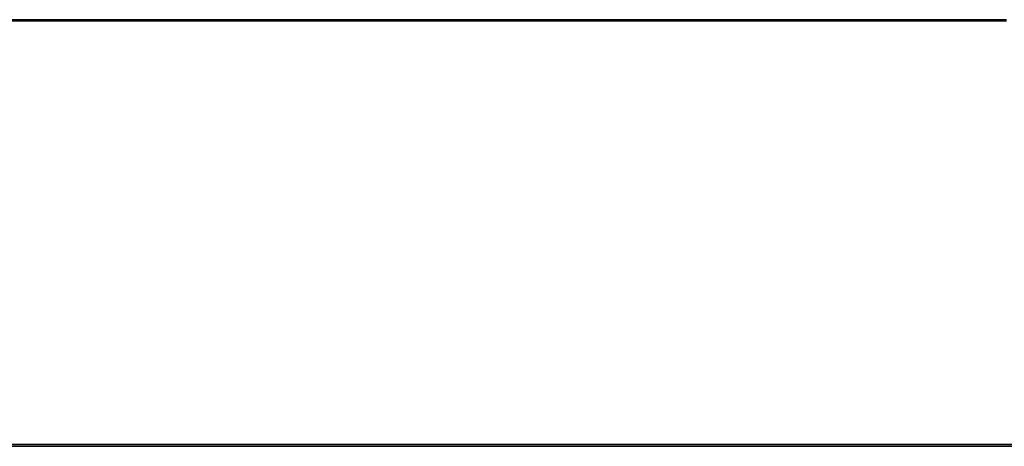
# Model space of a CAD drawing. Header units: millimetres. Extents: x 256 to 1374, y 313 to 1176.
# Tile 26 of 212: x 596 to 625, y 453 to 466. Entities that reach past the tile are written whole.
import ezdxf

# ---------------------------------------------------------------- set-up
doc = ezdxf.new("R2010")
doc.units = ezdxf.units.MM

msp = doc.modelspace()

# ---------------------------------------------------------------- linework, layer by layer
at = {"color": 7, "linetype": 'Continuous', "lineweight": 30}
for p, q in [((625.1769, 466.2107), (460.2522, 466.2107)), ((625.1786, 466.164), (460.2522, 466.164)), ((453.6752, 453.514), (857.0786, 453.514)), ((453.6752, 453.464), (857.0786, 453.464)), ((458.6769, 453.5307), (852.0769, 453.5307))]:
    msp.add_line(p, q, dxfattribs=at)

doc.saveas('drawing.dxf')
